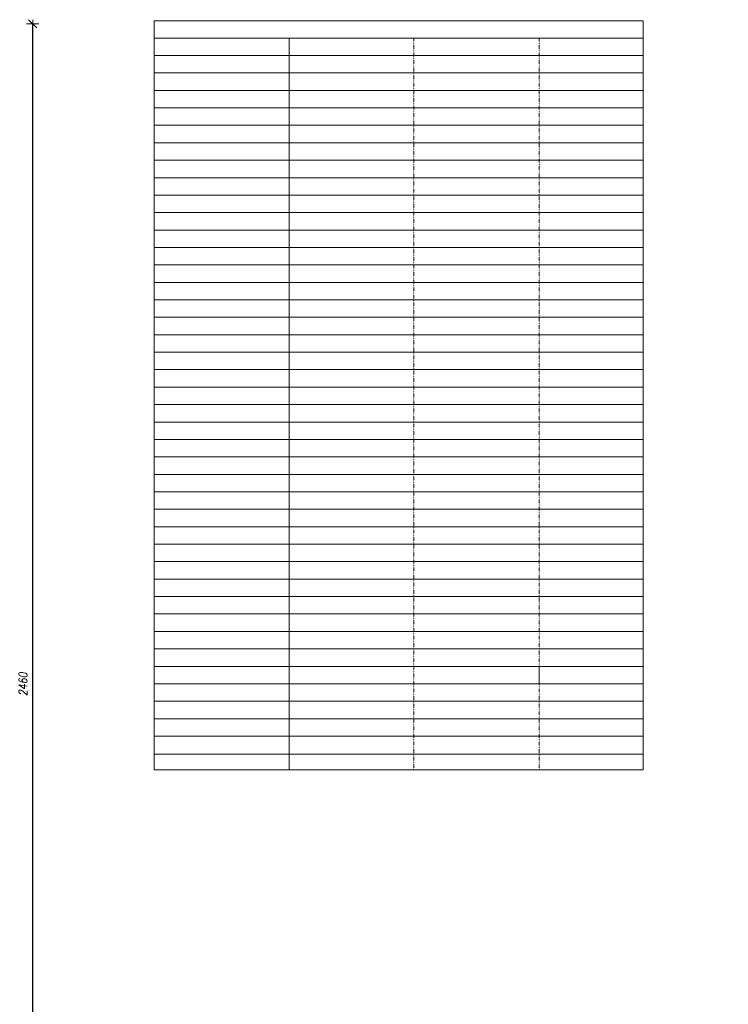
# Model space of a CAD drawing. Header units: millimetres. Extents: x -60479 to 14193, y -32440 to 949.
# Tile 68 of 68: x 1006 to 14193, y -19955 to -1619. Entities that reach past the tile are written whole.
import ezdxf

# ---------------------------------------------------------------- set-up
doc = ezdxf.new("R2010")
doc.units = ezdxf.units.MM
doc.header["$LTSCALE"] = 8
doc.linetypes.add('DASHDOT3', pattern=[0.25, 0.125, -0.0625, 0, -0.0625])
doc.layers.get('Defpoints').update_dxf_attribs({"lineweight": 0})
for name, color, linetype, lineweight in [('A_DIMEN', 7, 'Continuous', 0), ('BAM_OPISY POWIERZCHNI', 40, 'Continuous', 0), ('RZUT_wymiarowanie', 2, 'Continuous', 0)]:
    doc.layers.add(name, color=color, linetype=linetype, lineweight=lineweight)
doc.styles.add('ROMANS1', font='romans.shx', dxfattribs={"width": 0.8, "oblique": 10})
doc.dimstyles.new('NARCH100', dxfattribs={"dimscale": 100, "dimtxt": 1.6, "dimasz": 0.15, "dimexe": 0, "dimexo": 0, "dimgap": 1, "dimtad": 1, "dimdec": 0, "dimlfac": 0.1, "dimrnd": 1, "dimdsep": 46, "dimtxsty": 'ROMANS1', "dimblk": 'wym', "dimcen": -1.5, "dimse1": 1, "dimse2": 1, "dimclrd": 4, "dimclre": 4, "dimclrt": 3, "dimadec": 0, "dimazin": 0, "dimtfac": 0.04, "dimtdec": 0, "dimtmove": 2, "dimatfit": 3, "dimldrblk": 'wym', "dimfxl": 0, "dimtolj": 1, "dimarcsym": 0})

# ---------------------------------------------------------------- blocks, each defined once
blk = doc.blocks.new('wym')
at = {"layer": 'A_DIMEN', "color": 4, "ltscale": 100}
for p, q in [((-5, -5), (5, 5)), ((-5, 0), (5, 0)), ((0, -7.5), (0, 7.5))]:
    blk.add_line(p, q, dxfattribs=at)
blk = doc.blocks.new('*D70')
at = {"layer": 'Defpoints', "color": 0, "transparency": 16777216}
for p in [(-1457, -1694), (1247, -1694), (-1528, -26294)]:
    blk.add_point(p, dxfattribs=at)
at = {"layer": 'RZUT_wymiarowanie', "color": 4, "lineweight": -2, "transparency": 16777216}
blk.add_line((1247, -26279), (1247, -1709), dxfattribs=at)
at = {"layer": 'RZUT_wymiarowanie', "color": 4, "lineweight": -2, "transparency": 16777216, "xscale": 15, "yscale": 15, "zscale": 15}
for p, rotation in [((1247, -1694), 90), ((1247, -26294), 270)]:
    blk.add_blockref('wym', p, dxfattribs=dict(at, rotation=rotation))
at = {"layer": 'RZUT_wymiarowanie', "color": 3, "transparency": 16777216, "insert": (1067, -13994), "char_height": 160, "attachment_point": 5, "rotation": 90, "style": 'ROMANS1'}
blk.add_mtext('\\A1;2460', dxfattribs=at)

msp = doc.modelspace()

# ---------------------------------------------------------------- linework, layer by layer
at = {"layer": 'BAM_OPISY POWIERZCHNI', "elevation": 0}
msp.add_lwpolyline([(3505.6, -1639.2), (12610.8, -1639.2), (12610.8, -15587.9), (3505.6, -15587.9)], close=True, dxfattribs=at)
for points in [[(3505.6, -1960.9), (12610.8, -1960.9)], [(6021.4, -1961.4), (6021.4, -15587.9)], [(3505.6, -2285.9), (12610.8, -2285.9)], [(3505.6, -2610.9), (12610.8, -2610.9)], [(3505.6, -2935.9), (12610.8, -2935.9)], [(3505.6, -3260.9), (12610.8, -3260.9)], [(3505.6, -3585.9), (12610.8, -3585.9)], [(3505.6, -3910.9), (12610.8, -3910.9)], [(3505.6, -4235.9), (12610.8, -4235.9)], [(3505.6, -4560.9), (12610.8, -4560.9)], [(3505.6, -4885.9), (12610.8, -4885.9)], [(3505.6, -5210.9), (12610.8, -5210.9)], [(3505.6, -5535.9), (12610.8, -5535.9)], [(3505.6, -5860.9), (12610.8, -5860.9)], [(3505.6, -6185.9), (12610.8, -6185.9)], [(3505.6, -6510.9), (12610.8, -6510.9)], [(3505.6, -6835.9), (12610.8, -6835.9)], [(3505.6, -7160.9), (12610.8, -7160.9)], [(3505.6, -7485.9), (12610.8, -7485.9)], [(3505.6, -7810.9), (12610.8, -7810.9)], [(3505.6, -8135.9), (12610.8, -8135.9)], [(3505.6, -8460.9), (12610.8, -8460.9)], [(3505.6, -8785.9), (12610.8, -8785.9)], [(3505.6, -9110.9), (12610.8, -9110.9)], [(3505.6, -9435.9), (12610.8, -9435.9)], [(3505.6, -9760.9), (12610.8, -9760.9)], [(3505.6, -10085.9), (12610.8, -10085.9)], [(3505.6, -10410.9), (12610.8, -10410.9)], [(3505.6, -10735.9), (12610.8, -10735.9)], [(3505.6, -11060.9), (12610.8, -11060.9)], [(3505.6, -11385.9), (12610.8, -11385.9)], [(3505.6, -11710.9), (12610.8, -11710.9)], [(3505.6, -12035.9), (12610.8, -12035.9)], [(3505.6, -12360.9), (12610.8, -12360.9)], [(3505.6, -12685.9), (12610.8, -12685.9)], [(3505.6, -13010.9), (12610.8, -13010.9)], [(3505.6, -13335.9), (12610.8, -13335.9)], [(3505.6, -13660.9), (12610.8, -13660.9)], [(10674.1, -13660.9), (10674.1, -13985.9)], [(3505.6, -13985.9), (12610.8, -13985.9)], [(3505.6, -14310.9), (12610.8, -14310.9)], [(3501.7, -14636.8), (12610.8, -14636.8)], [(3505.6, -14960.9), (12610.8, -14960.9)], [(3505.6, -15293.5), (12610.8, -15293.5)]]:
    msp.add_lwpolyline(points, dxfattribs=at)
at = {"layer": 'BAM_OPISY POWIERZCHNI', "linetype": 'DASHDOT3', "lineweight": 0, "elevation": 0}
for points in [[(8340.2, -1960.9), (8340.2, -15587.9)], [(10674.1, -1960.9), (10674.1, -15587.9)]]:
    msp.add_lwpolyline(points, dxfattribs=at)

# ---------------------------------------------------------------- dimensions: what is measured, and where the dimension line sits
at = {"layer": 'RZUT_wymiarowanie'}
dim = msp.add_linear_dim(base=(1246.5, -1693.8), p1=(-1527.9, -26294.4), p2=(-1456.7, -1693.8), angle=90, dimstyle='NARCH100', dxfattribs=at)
dim.commit()
dim.dimension.update_dxf_attribs({"geometry": '*D70', "text_midpoint": (1066.5, -13994.1)})

doc.saveas('drawing.dxf')
